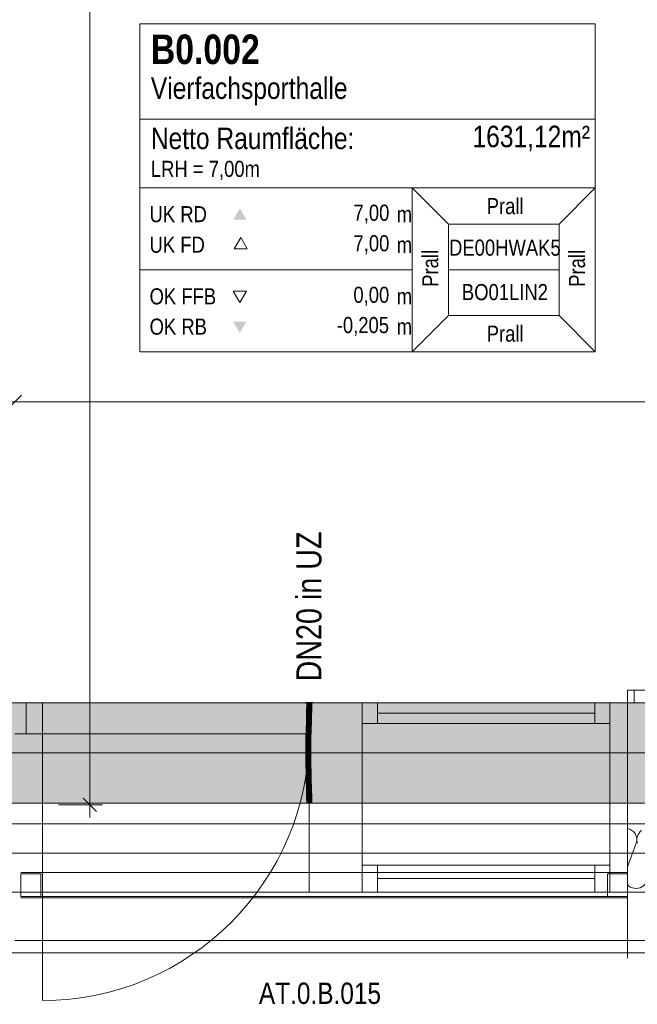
# Model space of a CAD drawing. Extents: x -720 to 300, y 62 to 1162.
# Tile 4 of 256: x -603 to -554, y 204 to 282. Entities that reach past the tile are written whole.
import ezdxf
from ezdxf.lldxf.tags import DXFTag

# ---------------------------------------------------------------- set-up
doc = ezdxf.new("R2010")
doc.units = 0
doc.layers.get('0').update_dxf_attribs({"lineweight": 13})
for name, color, linetype, lineweight, true_color in [('30 -33 Aussenwände- 2 nichttragend', 7, 'Continuous', 9, 0x003dff), ('30 -33 Aussenwände- 7 Fassade_ Elemente', 7, 'Continuous', 9, 0x00aacc), ('30 -34 Innenwände- 2 nichttragend', 7, 'Continuous', 18, 0xff7fe6), ('30 -35 Decken- 1 Konstruktion-Träger- Stahlbeton', 7, 'Continuous', 13, 0x33aa00), ('70 -72 Beschriftung- 1 Beschriftung allgemein', 7, 'Continuous', 9, 0xff6633), ('70 -75 Raumstempel- 1 Raumstempel', 7, 'Continuous', 25, 0xff6600), ('70 -76 Bemaßung- 2 Allgemein', 9, 'Continuous', 5, 0x808080), ('E_Leerrohr 20', 7, 'Continuous', 13, 0xcc0099), ('E_Leerrohr 20-Shading', 7, 'Continuous', 13, 0xcc0099), ('iwb_Schraffur_Unterzug', 7, 'Continuous', 5, 0xffffcc)]:
    doc.layers.add(name, color=color, linetype=linetype, lineweight=lineweight, true_color=true_color)
doc.layers.add('70 -71 Achsen- 1 Gebäudeachsen', color=7, linetype='STRICHPUNKT2-A06G93UB8I', lineweight=18)
doc.layers.add('Detailelementbeschriftung', color=7, linetype='Continuous', lineweight=9)
doc.styles.get("Standard").update_dxf_attribs({"font": 'ARIALN.TTF'})
tags = doc.linetypes.add('fein_strichliert-A06G93UC8I', pattern=[4, 1, -2, 1]).pattern_tags.tags
tags[8:9] = [DXFTag(74, 4), DXFTag(75, 0), DXFTag(340, '0'), DXFTag(46, 0.0), DXFTag(50, 0.0), DXFTag(44, 0.0), DXFTag(45, 0.0)]
tags[6:7] = [DXFTag(74, 4), DXFTag(75, 0), DXFTag(340, '0'), DXFTag(46, 0.0), DXFTag(50, 0.0), DXFTag(44, 0.0), DXFTag(45, 0.0)]
tags[4:5] = [DXFTag(74, 4), DXFTag(75, 0), DXFTag(340, '0'), DXFTag(46, 0.0), DXFTag(50, 0.0), DXFTag(44, 0.0), DXFTag(45, 0.0)]
tags = doc.linetypes.add('STRICHPUNKT2', pattern=[12.7, 6.35, -3.175, 0, -3.175]).pattern_tags.tags
tags[10:11] = [DXFTag(74, 4), DXFTag(75, 0), DXFTag(340, '0'), DXFTag(46, 0.0), DXFTag(50, 0.0), DXFTag(44, 0.0), DXFTag(45, 0.0)]
tags[8:9] = [DXFTag(74, 4), DXFTag(75, 0), DXFTag(340, '0'), DXFTag(46, 0.0), DXFTag(50, 0.0), DXFTag(44, 0.0), DXFTag(45, 0.0)]
tags[6:7] = [DXFTag(74, 4), DXFTag(75, 0), DXFTag(340, '0'), DXFTag(46, 0.0), DXFTag(50, 0.0), DXFTag(44, 0.0), DXFTag(45, 0.0)]
tags[4:5] = [DXFTag(74, 4), DXFTag(75, 0), DXFTag(340, '0'), DXFTag(46, 0.0), DXFTag(50, 0.0), DXFTag(44, 0.0), DXFTag(45, 0.0)]
tags = doc.linetypes.add('STRICHPUNKT2-A06G93UB8I', pattern=[12.7, 6.35, -3.175, 0, -3.175]).pattern_tags.tags
tags[10:11] = [DXFTag(74, 4), DXFTag(75, 0), DXFTag(340, '0'), DXFTag(46, 0.0), DXFTag(50, 0.0), DXFTag(44, 0.0), DXFTag(45, 0.0)]
tags[8:9] = [DXFTag(74, 4), DXFTag(75, 0), DXFTag(340, '0'), DXFTag(46, 0.0), DXFTag(50, 0.0), DXFTag(44, 0.0), DXFTag(45, 0.0)]
tags[6:7] = [DXFTag(74, 4), DXFTag(75, 0), DXFTag(340, '0'), DXFTag(46, 0.0), DXFTag(50, 0.0), DXFTag(44, 0.0), DXFTag(45, 0.0)]
tags[4:5] = [DXFTag(74, 4), DXFTag(75, 0), DXFTag(340, '0'), DXFTag(46, 0.0), DXFTag(50, 0.0), DXFTag(44, 0.0), DXFTag(45, 0.0)]

# ---------------------------------------------------------------- blocks, each defined once
blk = doc.blocks.new('Shading-A06G93TF8I', base_point=(-580.213, 225.02))
at = {"layer": 'E_Leerrohr 20-Shading', "color": 223, "true_color": 0xc67fb4}
for points in [[(-580.494, 227.924), (-580.553, 227.924), (-580.501, 227.201), (-580.559, 227.202)], [(-580.197, 227.924), (-580.212, 227.924), (-580.206, 227.197), (-580.218, 227.197)], [(-580.164, 227.196), (-580.153, 227.924), (-580.206, 227.197), (-580.197, 227.924)], [(-580.159, 227.196), (-580.153, 227.924), (-580.164, 227.196)], [(-580.501, 227.201), (-580.559, 227.202), (-580.518, 226.478), (-580.575, 226.479)], [(-580.516, 226.478), (-580.501, 227.201), (-580.518, 226.478)], [(-580.206, 227.197), (-580.218, 227.197), (-580.226, 226.471), (-580.233, 226.471)], [(-580.226, 226.471), (-580.21, 226.47), (-580.206, 227.197), (-580.188, 227.197)], [(-580.21, 226.47), (-580.19, 226.47), (-580.188, 227.197), (-580.164, 227.196)], [(-580.175, 226.47), (-580.159, 227.196), (-580.19, 226.47), (-580.164, 227.196)], [(-580.518, 226.478), (-580.575, 226.479), (-580.54, 225.753), (-580.594, 225.755)], [(-580.54, 225.753), (-580.536, 225.753), (-580.518, 226.478), (-580.516, 226.478)], [(-580.536, 225.753), (-580.536, 225.753), (-580.516, 226.478)], [(-580.226, 226.471), (-580.233, 226.471), (-580.251, 225.746), (-580.253, 225.746)], [(-580.226, 226.471), (-580.251, 225.746), (-580.224, 226.471), (-580.247, 225.746)], [(-580.247, 225.746), (-580.237, 225.745), (-580.224, 226.471), (-580.21, 226.47)], [(-580.237, 225.745), (-580.224, 225.745), (-580.21, 226.47), (-580.19, 226.47)], [(-580.194, 225.744), (-580.175, 226.47), (-580.224, 225.745), (-580.19, 226.47)], [(-580.601, 225.487), (-580.613, 225.029), (-580.548, 225.486), (-580.549, 225.479)], [(-580.564, 225.028), (-580.558, 225.158), (-580.613, 225.029), (-580.549, 225.479)], [(-580.594, 225.755), (-580.601, 225.487), (-580.54, 225.753), (-580.548, 225.486)], [(-580.555, 225.028), (-580.542, 225.527), (-580.564, 225.028)], [(-580.549, 225.479), (-580.558, 225.158), (-580.543, 225.518), (-580.544, 225.463)], [(-580.54, 225.753), (-580.549, 225.479), (-580.536, 225.753), (-580.543, 225.518)], [(-580.544, 225.463), (-580.542, 225.527), (-580.543, 225.518)], [(-580.26, 225.484), (-580.272, 225.022), (-580.259, 225.375), (-580.27, 225.022)], [(-580.27, 225.022), (-580.263, 225.021), (-580.259, 225.375), (-580.257, 225.179)], [(-580.251, 225.746), (-580.26, 225.484), (-580.247, 225.746), (-580.259, 225.375)], [(-580.251, 225.746), (-580.253, 225.746), (-580.26, 225.484)], [(-580.259, 225.375), (-580.257, 225.179), (-580.247, 225.746), (-580.237, 225.745)], [(-580.257, 225.179), (-580.256, 225.021), (-580.237, 225.745), (-580.224, 225.745)], [(-580.213, 225.02), (-580.194, 225.744), (-580.256, 225.021), (-580.224, 225.745)], [(-580.564, 225.028), (-580.613, 225.029), (-580.587, 224.302), (-580.627, 224.302)], [(-580.568, 224.302), (-580.555, 225.028), (-580.587, 224.302), (-580.564, 225.028)], [(-580.283, 224.298), (-580.263, 225.021), (-580.285, 224.298), (-580.27, 225.022)], [(-580.27, 225.022), (-580.272, 225.022), (-580.285, 224.298)], [(-580.279, 224.298), (-580.256, 225.021), (-580.283, 224.298), (-580.263, 225.021)], [(-580.279, 224.298), (-580.278, 224.298), (-580.269, 224.626)], [(-580.278, 224.298), (-580.256, 225.021), (-580.269, 224.626)], [(-580.278, 224.298), (-580.227, 224.298), (-580.256, 225.021), (-580.213, 225.02)], [(-580.263, 225.021), (-580.256, 225.021), (-580.257, 225.179)], [(-580.593, 223.575), (-580.591, 223.77), (-580.63, 223.575), (-580.629, 223.769)], [(-580.591, 223.77), (-580.587, 224.302), (-580.629, 223.769), (-580.627, 224.302)], [(-580.571, 223.575), (-580.568, 224.302), (-580.593, 223.575), (-580.587, 224.302)], [(-580.289, 223.576), (-580.286, 223.576), (-580.288, 223.773), (-580.285, 223.635)], [(-580.288, 223.773), (-580.286, 223.936), (-580.287, 223.936)], [(-580.286, 223.935), (-580.288, 223.773), (-580.282, 223.935), (-580.285, 223.635)], [(-580.286, 223.936), (-580.283, 224.298), (-580.287, 223.936), (-580.285, 224.298)], [(-580.282, 223.935), (-580.279, 224.298), (-580.286, 223.935), (-580.283, 224.298)], [(-580.284, 223.576), (-580.23, 223.576), (-580.282, 223.935), (-580.228, 223.935)], [(-580.282, 223.935), (-580.228, 223.935), (-580.278, 224.298), (-580.227, 224.298)], [(-580.282, 223.935), (-580.278, 224.298), (-580.281, 224.009)], [(-580.278, 224.298), (-580.279, 224.298), (-580.281, 224.009)], [(-580.593, 223.575), (-580.63, 223.575), (-580.579, 222.964), (-580.622, 222.963)], [(-580.564, 222.964), (-580.571, 223.575), (-580.579, 222.964), (-580.593, 223.575)], [(-580.286, 223.576), (-580.289, 223.576), (-580.28, 222.97), (-580.281, 222.969)], [(-580.286, 223.576), (-580.284, 223.576), (-580.285, 223.635)], [(-580.271, 222.97), (-580.284, 223.576), (-580.28, 222.97), (-580.286, 223.576)], [(-580.222, 222.971), (-580.23, 223.576), (-580.271, 222.97), (-580.284, 223.576)], [(-580.271, 222.97), (-580.281, 222.969), (-580.246, 222.363), (-580.266, 222.362)], [(-580.207, 222.364), (-580.222, 222.971), (-580.246, 222.363), (-580.271, 222.97)], [(-580.579, 222.964), (-580.622, 222.963), (-580.554, 222.354), (-580.607, 222.353)], [(-580.531, 221.746), (-580.542, 222.116), (-580.607, 222.353), (-580.554, 222.354)], [(-580.531, 221.746), (-580.607, 222.353), (-580.589, 221.744)], [(-580.549, 222.355), (-580.564, 222.964), (-580.554, 222.354), (-580.579, 222.964)], [(-580.542, 222.116), (-580.549, 222.355), (-580.554, 222.354)], [(-580.237, 222.188), (-580.246, 222.363), (-580.261, 222.188), (-580.266, 222.362)], [(-580.215, 221.755), (-580.237, 222.188), (-580.248, 221.754), (-580.261, 222.188)], [(-580.202, 222.188), (-580.207, 222.364), (-580.237, 222.188), (-580.246, 222.363)], [(-580.215, 221.755), (-580.189, 221.756), (-580.237, 222.188), (-580.202, 222.188)], [(-580.531, 221.746), (-580.589, 221.744), (-580.513, 221.138), (-580.571, 221.136)], [(-580.215, 221.755), (-580.248, 221.754), (-580.185, 221.146), (-580.23, 221.145)], [(-580.172, 221.146), (-580.189, 221.756), (-580.185, 221.146), (-580.215, 221.755)], [(-580.513, 221.138), (-580.571, 221.136), (-580.501, 220.531), (-580.558, 220.53)], [(-580.5, 220.531), (-580.513, 221.138), (-580.501, 220.531), (-580.513, 221.138)], [(-580.185, 221.146), (-580.23, 221.145), (-580.162, 220.536), (-580.217, 220.535)], [(-580.158, 220.536), (-580.172, 221.146), (-580.162, 220.536), (-580.185, 221.146)], [(-580.501, 220.531), (-580.558, 220.53), (-580.498, 219.924), (-580.553, 219.924)], [(-580.494, 219.924), (-580.5, 220.531), (-580.498, 219.924), (-580.501, 220.531)], [(-580.153, 219.924), (-580.162, 220.536), (-580.212, 219.924), (-580.217, 220.535)], [(-580.153, 219.924), (-580.158, 220.536), (-580.162, 220.536)]]:
    blk.add_solid(points, dxfattribs=at)
at = {"layer": 'E_Leerrohr 20-Shading', "color": 231, "true_color": 0xe17fc9}
for points in [[(-580.436, 227.924), (-580.494, 227.924), (-580.432, 227.2), (-580.501, 227.201)], [(-580.388, 227.2), (-580.388, 227.924), (-580.432, 227.2), (-580.436, 227.924)], [(-580.359, 227.199), (-580.353, 227.924), (-580.388, 227.2), (-580.388, 227.924)], [(-580.353, 227.924), (-580.359, 227.199), (-580.355, 227.199)], [(-580.355, 227.199), (-580.349, 227.199), (-580.353, 227.924)], [(-580.349, 227.199), (-580.218, 227.197), (-580.353, 227.924), (-580.212, 227.924)], [(-580.455, 227.201), (-580.501, 227.201), (-580.452, 226.476), (-580.516, 226.478)], [(-580.431, 226.476), (-580.432, 227.2), (-580.452, 226.476), (-580.455, 227.201)], [(-580.431, 226.476), (-580.388, 227.2), (-580.432, 227.2)], [(-580.431, 226.476), (-580.396, 226.475), (-580.388, 227.2), (-580.388, 227.06)], [(-580.396, 226.475), (-580.392, 226.475), (-580.388, 227.06)], [(-580.375, 226.474), (-580.359, 227.199), (-580.392, 226.475), (-580.388, 227.2)], [(-580.359, 227.199), (-580.375, 226.474), (-580.37, 226.474)], [(-580.359, 226.474), (-580.355, 227.199), (-580.37, 226.474), (-580.359, 227.199)], [(-580.359, 226.474), (-580.338, 226.473), (-580.355, 227.199), (-580.349, 227.199)], [(-580.338, 226.473), (-580.233, 226.471), (-580.349, 227.199), (-580.218, 227.197)], [(-580.452, 226.476), (-580.516, 226.478), (-580.451, 225.751), (-580.536, 225.753)], [(-580.433, 225.751), (-580.431, 226.476), (-580.451, 225.751), (-580.452, 226.476)], [(-580.433, 225.751), (-580.407, 225.75), (-580.431, 226.476), (-580.396, 226.475)], [(-580.407, 225.75), (-580.399, 225.75), (-580.396, 226.475), (-580.392, 226.475)], [(-580.394, 225.75), (-580.375, 226.474), (-580.399, 225.75), (-580.392, 226.475)], [(-580.359, 226.474), (-580.375, 226.474), (-580.365, 225.749), (-580.394, 225.75)], [(-580.365, 225.749), (-580.324, 225.748), (-580.359, 226.474), (-580.338, 226.473)], [(-580.324, 225.748), (-580.253, 225.746), (-580.338, 226.473), (-580.233, 226.471)], [(-580.555, 225.028), (-580.532, 225.027), (-580.542, 225.527)], [(-580.536, 225.753), (-580.542, 225.527), (-580.45, 225.246), (-580.45, 225.207)], [(-580.45, 225.207), (-580.542, 225.527), (-580.45, 225.026), (-580.532, 225.027)], [(-580.451, 225.751), (-580.536, 225.753), (-580.45, 225.246)], [(-580.433, 225.751), (-580.451, 225.751), (-580.435, 225.152), (-580.45, 225.246)], [(-580.433, 225.751), (-580.435, 225.152), (-580.407, 225.75), (-580.41, 225.558)], [(-580.41, 225.558), (-580.435, 225.152), (-580.418, 225.053)], [(-580.399, 225.75), (-580.41, 225.558), (-580.413, 225.025), (-580.418, 225.053)], [(-580.4, 225.613), (-580.399, 225.75), (-580.413, 225.025)], [(-580.401, 225.485), (-580.4, 225.613), (-580.413, 225.025)], [(-580.401, 225.485), (-580.413, 225.025), (-580.398, 225.485), (-580.409, 225.025)], [(-580.41, 225.558), (-580.399, 225.75), (-580.407, 225.75)], [(-580.409, 225.025), (-580.396, 225.024), (-580.398, 225.485), (-580.388, 225.485)], [(-580.401, 225.485), (-580.394, 225.75), (-580.399, 225.75)], [(-580.367, 225.485), (-580.365, 225.749), (-580.401, 225.485), (-580.394, 225.75)], [(-580.396, 225.024), (-580.371, 225.024), (-580.388, 225.485), (-580.367, 225.485)], [(-580.367, 225.485), (-580.371, 225.024), (-580.319, 225.485), (-580.31, 225.022)], [(-580.365, 225.749), (-580.367, 225.485), (-580.324, 225.748), (-580.319, 225.485)], [(-580.324, 225.748), (-580.319, 225.485), (-580.253, 225.746), (-580.26, 225.484)], [(-580.319, 225.485), (-580.31, 225.022), (-580.26, 225.484), (-580.272, 225.022)], [(-580.532, 225.027), (-580.555, 225.028), (-580.523, 224.301), (-580.568, 224.302)], [(-580.532, 225.027), (-580.523, 224.301), (-580.45, 225.026), (-580.446, 224.3)], [(-580.45, 225.207), (-580.435, 225.152), (-580.45, 225.246)], [(-580.435, 225.152), (-580.45, 225.207), (-580.435, 225.025), (-580.45, 225.026)], [(-580.446, 224.3), (-580.434, 224.3), (-580.45, 225.026), (-580.435, 225.025)], [(-580.435, 225.152), (-580.435, 225.025), (-580.418, 225.053), (-580.418, 225.025)], [(-580.435, 225.025), (-580.434, 224.3), (-580.418, 225.025), (-580.427, 224.3)], [(-580.427, 224.3), (-580.413, 225.025), (-580.418, 225.025)], [(-580.409, 225.025), (-580.413, 225.025), (-580.424, 224.3), (-580.427, 224.3)], [(-580.405, 224.3), (-580.396, 225.024), (-580.424, 224.3), (-580.409, 225.025)], [(-580.418, 225.025), (-580.413, 225.025), (-580.418, 225.053)], [(-580.375, 224.299), (-580.371, 225.024), (-580.405, 224.3), (-580.396, 225.024)], [(-580.375, 224.299), (-580.301, 224.299), (-580.371, 225.024), (-580.31, 225.022)], [(-580.31, 225.022), (-580.301, 224.299), (-580.273, 225.022), (-580.294, 224.299)], [(-580.294, 224.299), (-580.285, 224.298), (-580.273, 225.022), (-580.272, 225.022)], [(-580.523, 224.301), (-580.568, 224.302), (-580.52, 223.575), (-580.571, 223.575)], [(-580.446, 224.3), (-580.523, 224.301), (-580.477, 223.939), (-580.522, 223.94)], [(-580.522, 223.94), (-580.52, 223.575), (-580.477, 223.939)], [(-580.437, 223.575), (-580.441, 223.939), (-580.52, 223.575), (-580.477, 223.939)], [(-580.446, 224.3), (-580.477, 223.939), (-580.445, 224.208)], [(-580.441, 223.939), (-580.445, 224.208), (-580.477, 223.939)], [(-580.445, 224.208), (-580.434, 224.3), (-580.446, 224.3)], [(-580.432, 223.939), (-580.434, 224.3), (-580.441, 223.939), (-580.445, 224.208)], [(-580.437, 223.575), (-580.433, 223.575), (-580.441, 223.939), (-580.437, 223.939)], [(-580.433, 223.575), (-580.43, 223.575), (-580.437, 223.939), (-580.432, 223.939)], [(-580.431, 223.939), (-580.434, 224.3), (-580.432, 223.939)], [(-580.434, 224.3), (-580.431, 223.939), (-580.427, 224.3), (-580.428, 223.938)], [(-580.429, 223.772), (-580.431, 223.939), (-580.43, 223.575), (-580.432, 223.939)], [(-580.431, 223.939), (-580.429, 223.772), (-580.428, 223.938)], [(-580.43, 223.575), (-580.41, 223.575), (-580.429, 223.772), (-580.409, 223.772)], [(-580.429, 223.772), (-580.409, 223.772), (-580.427, 224.3), (-580.405, 224.3)], [(-580.41, 223.575), (-580.376, 223.576), (-580.409, 223.772), (-580.375, 223.772)], [(-580.409, 223.772), (-580.375, 223.772), (-580.405, 224.3), (-580.375, 224.299)], [(-580.299, 223.773), (-580.375, 223.772), (-580.301, 223.576), (-580.376, 223.576)], [(-580.375, 224.299), (-580.375, 223.772), (-580.301, 224.299), (-580.299, 223.773)], [(-580.285, 224.298), (-580.301, 224.299), (-580.291, 223.773), (-580.299, 223.773)], [(-580.299, 223.773), (-580.301, 223.576), (-580.299, 223.68)], [(-580.291, 223.773), (-580.299, 223.773), (-580.296, 223.576), (-580.299, 223.576)], [(-580.288, 223.773), (-580.291, 223.773), (-580.289, 223.576), (-580.296, 223.576)], [(-580.285, 224.298), (-580.291, 223.773), (-580.287, 223.936)], [(-580.291, 223.773), (-580.288, 223.773), (-580.287, 223.936)], [(-580.52, 223.575), (-580.571, 223.575), (-580.526, 222.965), (-580.564, 222.964)], [(-580.526, 222.965), (-580.564, 222.964), (-580.536, 222.355), (-580.549, 222.355)], [(-580.536, 222.355), (-580.407, 222.358), (-580.526, 222.965), (-580.424, 222.967)], [(-580.526, 222.965), (-580.424, 222.967), (-580.52, 223.575), (-580.437, 223.575)], [(-580.437, 223.575), (-580.424, 222.967), (-580.433, 223.575), (-580.422, 222.967)], [(-580.422, 222.967), (-580.43, 223.575), (-580.433, 223.575)], [(-580.41, 223.575), (-580.43, 223.575), (-580.409, 222.967), (-580.422, 222.967)], [(-580.407, 222.358), (-580.422, 222.967), (-580.424, 222.967)], [(-580.409, 222.967), (-580.422, 222.967), (-580.404, 222.358), (-580.407, 222.358)], [(-580.373, 222.968), (-580.376, 223.576), (-580.409, 222.967), (-580.41, 223.575)], [(-580.369, 222.359), (-580.373, 222.968), (-580.404, 222.358), (-580.409, 222.967)], [(-580.301, 223.576), (-580.376, 223.576), (-580.304, 223.448)], [(-580.304, 223.448), (-580.376, 223.576), (-580.316, 222.969), (-580.373, 222.968)], [(-580.373, 222.968), (-580.369, 222.359), (-580.313, 222.969), (-580.332, 222.36)], [(-580.332, 222.36), (-580.315, 222.361), (-580.313, 222.969), (-580.304, 222.969)], [(-580.3, 223.439), (-580.304, 223.448), (-580.313, 222.969), (-580.316, 222.969)], [(-580.315, 222.361), (-580.266, 222.362), (-580.304, 222.969), (-580.281, 222.969)], [(-580.313, 222.969), (-580.304, 222.969), (-580.3, 223.439)], [(-580.299, 223.576), (-580.301, 223.576), (-580.3, 223.439), (-580.304, 223.448)], [(-580.289, 223.576), (-580.3, 223.439), (-580.293, 222.969), (-580.304, 222.969)], [(-580.301, 223.576), (-580.299, 223.576), (-580.299, 223.68)], [(-580.299, 223.576), (-580.3, 223.439), (-580.296, 223.576)], [(-580.3, 223.439), (-580.289, 223.576), (-580.296, 223.576)], [(-580.289, 223.576), (-580.293, 222.969), (-580.281, 222.969)], [(-580.536, 222.355), (-580.549, 222.355), (-580.542, 222.116)], [(-580.542, 222.116), (-580.389, 221.75), (-580.54, 222.186), (-580.402, 222.187)], [(-580.402, 222.187), (-580.407, 222.358), (-580.54, 222.186), (-580.536, 222.355)], [(-580.404, 222.358), (-580.407, 222.358), (-580.402, 222.187)], [(-580.364, 221.751), (-580.369, 222.359), (-580.402, 222.187), (-580.404, 222.358)], [(-580.364, 221.751), (-580.402, 222.187), (-580.389, 221.75)], [(-580.369, 222.359), (-580.364, 221.751), (-580.332, 222.36), (-580.351, 221.751)], [(-580.351, 221.751), (-580.327, 221.752), (-580.332, 222.36), (-580.315, 222.361)], [(-580.315, 222.361), (-580.327, 221.752), (-580.261, 222.188), (-580.268, 221.753)], [(-580.315, 222.361), (-580.261, 222.188), (-580.266, 222.362)], [(-580.268, 221.753), (-580.248, 221.754), (-580.261, 222.188)], [(-580.389, 221.75), (-580.542, 222.116), (-580.531, 221.746)], [(-580.389, 221.75), (-580.531, 221.746), (-580.372, 221.141), (-580.513, 221.138)], [(-580.364, 221.751), (-580.389, 221.75), (-580.358, 221.142), (-580.372, 221.141)], [(-580.364, 221.751), (-580.361, 221.44), (-580.351, 221.751)], [(-580.361, 221.44), (-580.327, 221.752), (-580.351, 221.751)], [(-580.361, 221.44), (-580.358, 221.142), (-580.327, 221.752), (-580.34, 221.142)], [(-580.327, 221.752), (-580.34, 221.142), (-580.268, 221.753), (-580.278, 221.144)], [(-580.278, 221.144), (-580.23, 221.145), (-580.268, 221.753), (-580.248, 221.754)], [(-580.503, 221.138), (-580.513, 221.138), (-580.5, 220.531)], [(-580.358, 220.533), (-580.372, 221.141), (-580.5, 220.531), (-580.503, 221.138)], [(-580.358, 221.142), (-580.372, 221.141), (-580.354, 220.533), (-580.358, 220.533)], [(-580.354, 220.533), (-580.349, 220.533), (-580.358, 221.142), (-580.34, 221.142)], [(-580.34, 221.142), (-580.349, 220.533), (-580.278, 221.144), (-580.287, 220.534)], [(-580.287, 220.534), (-580.217, 220.535), (-580.278, 221.144), (-580.23, 221.145)], [(-580.358, 220.533), (-580.5, 220.531), (-580.353, 219.924), (-580.494, 219.924)], [(-580.354, 220.533), (-580.358, 220.533), (-580.353, 219.924)], [(-580.353, 219.924), (-580.349, 220.533), (-580.354, 220.533)], [(-580.353, 219.924), (-580.212, 219.924), (-580.349, 220.533), (-580.217, 220.535)]]:
    blk.add_solid(points, dxfattribs=at)
blk = doc.blocks.new('Shading-A06G93TH8I', base_point=(-580.353, 227.136))
at = {"layer": 'E_Leerrohr 20-Shading', "color": 213, "true_color": 0xd67fc0}
for points in [[(-580.683, 227.936), (-580.683, 227.924), (-580.465, 227.936), (-580.465, 227.924)], [(-580.553, 227.136), (-580.353, 227.136), (-580.553, 227.924), (-580.353, 227.924)], [(-580.465, 227.924), (-580.353, 227.924), (-580.465, 227.936), (-580.353, 227.936)], [(-580.353, 227.936), (-580.353, 227.924), (-580.288, 227.936), (-580.288, 227.924)], [(-580.353, 227.136), (-580.153, 227.136), (-580.353, 227.924), (-580.153, 227.924)], [(-580.288, 227.924), (-580.023, 227.924), (-580.288, 227.936), (-580.023, 227.936)]]:
    blk.add_solid(points, dxfattribs=at)
blk = doc.blocks.new('Shading-A06G93TJ8I', base_point=(-580.153, 220.712))
at = {"layer": 'E_Leerrohr 20-Shading', "color": 213, "true_color": 0xd67fc0}
for points in [[(-580.353, 220.712), (-580.553, 220.712), (-580.353, 219.924), (-580.553, 219.924)], [(-580.153, 220.712), (-580.353, 220.712), (-580.153, 219.924), (-580.353, 219.924)], [(-580.445, 219.924), (-580.683, 219.924), (-580.445, 219.912), (-580.683, 219.912)], [(-580.353, 219.912), (-580.353, 219.924), (-580.445, 219.912), (-580.445, 219.924)], [(-580.288, 219.924), (-580.353, 219.924), (-580.288, 219.912), (-580.353, 219.912)], [(-580.023, 219.912), (-580.023, 219.924), (-580.288, 219.912), (-580.288, 219.924)]]:
    blk.add_solid(points, dxfattribs=at)
blk = doc.blocks.new('Referenz-A06G93UD8I')
at = {"layer": '30 -33 Aussenwände- 2 nichttragend', "color": 0, "linetype": 'fein_strichliert-A06G93UC8I', "lineweight": -2, "ltscale": 0.13}
blk.add_line((-554.953, 215.912), (-460.853, 215.912), dxfattribs=at)
at = {"layer": '30 -33 Aussenwände- 7 Fassade_ Elemente', "color": 0, "linetype": 'Continuous', "lineweight": -2, "ltscale": 0.13}
for p, q in [((-602.933, 227.912), (-604.853, 227.912)), ((-461.353, 227.912), (-604.353, 227.912)), ((-602.933, 227.912), (-601.633, 227.912)), ((-602.933, 225.452), (-602.933, 227.912)), ((-601.633, 227.912), (-601.633, 225.452)), ((-601.633, 227.912), (-580.353, 227.912)), ((-580.353, 227.912), (-580.353, 225.452)), ((-580.353, 212.812), (-580.353, 227.912)), ((-580.353, 227.912), (-576.113, 227.912)), ((-576.113, 226.272), (-576.113, 227.912)), ((-576.113, 227.912), (-574.913, 227.912)), ((-576.113, 227.912), (-556.353, 227.912)), ((-576.113, 227.912), (-576.113, 212.812)), ((-576.113, 226.272), (-576.113, 227.912)), ((-574.913, 227.912), (-574.913, 226.272)), ((-557.553, 227.912), (-556.353, 227.912)), ((-557.553, 226.272), (-557.553, 227.912)), ((-556.353, 227.912), (-556.353, 226.272)), ((-556.353, 227.912), (-556.353, 226.272)), ((-556.353, 212.812), (-556.353, 227.912)), ((-556.353, 227.912), (-554.953, 227.912)), ((-554.953, 227.912), (-554.953, 212.812)), ((-554.953, 227.912), (-554.953, 207.542)), ((-557.553, 227.092), (-574.913, 227.092)), ((-556.353, 226.272), (-576.113, 226.272)), ((-574.913, 226.272), (-576.113, 226.272)), ((-556.353, 226.272), (-557.553, 226.272)), ((-603.853, 225.452), (-602.933, 225.452)), ((-601.633, 225.452), (-602.933, 225.452)), ((-580.353, 225.452), (-601.633, 225.452)), ((-604.353, 218.272), (-461.353, 218.272)), ((-554.256, 216.712), (-554.953, 214.828)), ((-576.113, 212.812), (-576.113, 214.972)), ((-576.113, 214.972), (-574.913, 214.972)), ((-576.113, 214.972), (-556.353, 214.972)), ((-576.113, 212.812), (-576.113, 214.972)), ((-574.913, 214.972), (-574.913, 212.812)), ((-557.553, 212.812), (-557.553, 214.972)), ((-557.553, 214.972), (-556.353, 214.972)), ((-556.353, 214.972), (-556.353, 212.812)), ((-556.353, 214.972), (-556.353, 212.812)), ((-603.353, 212.472), (-603.353, 214.272)), ((-603.353, 214.272), (-601.753, 214.272)), ((-601.753, 214.272), (-601.753, 212.472)), ((-557.553, 213.892), (-574.913, 213.892)), ((-556.553, 212.472), (-556.553, 214.272)), ((-556.553, 214.272), (-554.953, 214.272)), ((-554.953, 214.272), (-554.953, 212.472)), ((-456.853, 212.812), (-609.353, 212.812)), ((-603.853, 212.812), (-461.853, 212.812)), ((-576.113, 212.812), (-580.353, 212.812)), ((-556.353, 212.812), (-576.113, 212.812)), ((-574.913, 212.812), (-576.113, 212.812)), ((-556.353, 212.812), (-557.553, 212.812)), ((-554.953, 212.812), (-556.353, 212.812)), ((-601.753, 212.472), (-603.353, 212.472)), ((-554.953, 212.472), (-556.553, 212.472)), ((-461.853, 208.972), (-603.853, 208.972)), ((-607.453, 207.972), (-458.253, 207.972))]:
    blk.add_line(p, q, dxfattribs=at)
at = {"layer": '30 -33 Aussenwände- 7 Fassade_ Elemente', "color": 0, "linetype": 'fein_strichliert-A06G93UC8I', "lineweight": -2, "ltscale": 0.13}
for p, q in [((-601.633, 204.172), (-601.633, 225.452)), ((-603.353, 214.372), (-554.953, 214.372)), ((-603.353, 212.372), (-554.953, 212.372)), ((-601.753, 212.472), (-579.153, 212.472)), ((-556.553, 212.472), (-579.153, 212.472)), ((-554.953, 207.972), (-603.353, 207.972))]:
    blk.add_line(p, q, dxfattribs=at)
blk.add_ellipse((-601.633, 225.452), major_axis=(0, -21.28), ratio=1, start_param=0, end_param=1.570796, dxfattribs=at)
at = {"layer": '30 -33 Aussenwände- 7 Fassade_ Elemente', "color": 0, "linetype": 'Continuous', "lineweight": -2, "ltscale": 0.13}
for centre, major_axis, end_param in [((-555.131, 216.994), (0.874, -0.282), 1.687595), ((-553.292, 216.994), (-0.539, 0.744), 1.254884), ((-554.269, 214.03), (-0.684, -0.614), 2.721951)]:
    blk.add_ellipse(centre, major_axis=major_axis, ratio=1, start_param=0, end_param=end_param, dxfattribs=at)
at = {"layer": '30 -34 Innenwände- 2 nichttragend', "color": 0, "lineweight": -2}
for p, q in [((-299.353, 228.912), (-554.953, 228.912)), ((-554.433, 228.912), (-554.433, 227.912)), ((-299.353, 227.912), (-554.953, 227.912))]:
    blk.add_line(p, q, dxfattribs=at)
at = {"layer": '30 -34 Innenwände- 2 nichttragend', "color": 0, "linetype": 'Continuous', "lineweight": -2, "ltscale": 0.13}
for p, q in [((-299.353, 228.912), (-554.953, 228.912)), ((-554.953, 227.912), (-554.953, 228.912)), ((-299.353, 227.912), (-554.953, 227.912))]:
    blk.add_line(p, q, dxfattribs=at)
at = {"layer": '30 -35 Decken- 1 Konstruktion-Träger- Stahlbeton', "color": 0, "linetype": 'fein_strichliert-A06G93UC8I', "lineweight": -2, "ltscale": 0.13}
for p, q in [((76.456, 223.912), (-604.853, 223.912)), ((76.456, 215.912), (-604.853, 215.912))]:
    blk.add_line(p, q, dxfattribs=at)
at = {"layer": '70 -71 Achsen- 1 Gebäudeachsen', "color": 0, "linetype": 'STRICHPUNKT2-A06G93UB8I', "lineweight": -2, "ltscale": 0.13}
blk.add_line((-682.362, 219.912), (76.456, 219.912), dxfattribs=at)
at = {"layer": '70 -75 Raumstempel- 1 Raumstempel', "color": 0, "lineweight": -2}
for p, q in [((-593.854, 282.052), (-593.854, 255.912)), ((-557.53, 282.052), (-593.854, 282.052)), ((-557.53, 255.912), (-557.53, 282.052)), ((-557.53, 274.457), (-593.854, 274.457)), ((-593.854, 268.982), (-572.125, 268.982)), ((-569.242, 266.085), (-572.125, 268.982)), ((-557.53, 268.982), (-572.125, 268.982)), ((-572.125, 268.982), (-572.125, 255.912)), ((-560.414, 266.085), (-557.53, 268.982)), ((-569.242, 258.809), (-569.242, 266.085)), ((-569.242, 266.085), (-560.414, 266.085)), ((-560.414, 258.809), (-560.414, 266.085)), ((-585.817, 265.022), (-586.34, 264.116)), ((-585.294, 264.116), (-585.817, 265.022)), ((-586.34, 264.116), (-585.294, 264.116)), ((-593.854, 262.447), (-572.125, 262.447)), ((-560.414, 262.447), (-569.242, 262.447)), ((-585.888, 259.842), (-586.412, 260.749)), ((-586.412, 260.749), (-585.365, 260.749)), ((-585.365, 260.749), (-585.888, 259.842)), ((-569.242, 258.809), (-572.125, 255.912)), ((-569.242, 258.809), (-560.414, 258.809)), ((-560.414, 258.809), (-557.53, 255.912)), ((-557.53, 255.912), (-593.854, 255.912))]:
    blk.add_line(p, q, dxfattribs=at)
for points in [[(-585.365, 266.437), (-585.888, 267.343), (-586.412, 266.437)], [(-585.365, 258.306), (-585.888, 257.4), (-586.412, 258.306)]]:
    blk.add_solid(points, dxfattribs=at)
at = {"layer": '70 -76 Bemaßung- 2 Allgemein', "color": 0, "linetype": 'Continuous', "lineweight": -2, "ltscale": 0.13}
for p, q in [((-597.853, 220.833), (-597.853, 382.352)), ((-604.382, 251.382), (-603.321, 252.443)), ((-604.851, 251.912), (-602.791, 251.912)), ((76.456, 251.912), (-602.791, 251.912)), ((-597.853, 218.772), (-597.853, 220.833)), ((-597.322, 219.242), (-598.384, 220.303)), ((-600.353, 219.772), (-596.853, 219.772))]:
    blk.add_line(p, q, dxfattribs=at)
at = {"layer": '70 -72 Beschriftung- 1 Beschriftung allgemein', "color": 0, "linetype": 'Continuous', "lineweight": -2, "ltscale": 0.13, "insert": (-584.365, 205.604), "char_height": 1.7, "attachment_point": 1}
blk.add_mtext('{\\fArial Narrow;AT.0.B.015}', dxfattribs=at)
at = {"layer": '70 -75 Raumstempel- 1 Raumstempel', "color": 0, "linetype": 'Continuous', "lineweight": -2, "ltscale": 0.13, "attachment_point": 1}
for s, insert, char_height, rotation in [('{\\fArial Narrow|b1|i0;B0.002}', (-592.987, 281.197), 2.3536, 0), ('{\\fArial Narrow;Vierfachsporthalle}', (-592.987, 277.777), 1.71171, 0), ('{\\fArial Narrow;1631,12m²}', (-567.323, 273.928), 1.71171, 0), ('{\\fArial Narrow;Netto Raumfläche:}', (-592.987, 273.777), 1.71171, 0), ('{\\fArial Narrow;LRH = 7,00m}', (-592.987, 271.129), 1.28378, 0), ('{\\fArial Narrow;Prall}', (-566.189, 268.16), 1.28378, 0), ('{\\fArial Narrow;UK RD}', (-593.089, 267.517), 1.28378, 0), ('{\\fArial Narrow;7,00}', (-576.819, 267.632), 1.28378, 0), ('{\\fArial Narrow;m}', (-573.369, 267.506), 1.28378, 0), ('{\\fArial Narrow;UK FD}', (-593.089, 265.083), 1.28378, 0), ('{\\fArial Narrow;7,00}', (-576.819, 265.199), 1.28378, 0), ('{\\fArial Narrow;m}', (-573.369, 265.073), 1.28378, 0), ('{\\fArial Narrow;Prall}', (-571.338, 261.086), 1.28378, 90), ('{\\fArial Narrow;DE00HWAK5}', (-569.192, 264.849), 1.28378, 0), ('{\\fArial Narrow;Prall}', (-559.626, 261.086), 1.28378, 90), ('{\\fArial Narrow;OK FFB}', (-593.089, 260.964), 1.28378, 0), ('{\\fArial Narrow;0,00}', (-576.827, 261.089), 1.28378, 0), ('{\\fArial Narrow;m}', (-573.369, 260.964), 1.28378, 0), ('{\\fArial Narrow;BO01LIN2}', (-568.168, 261.304), 1.28378, 0), ('{\\fArial Narrow;OK RB}', (-593.089, 258.55), 1.28378, 0), ('{\\fArial Narrow;-0,205}', (-578.154, 258.675), 1.28378, 0), ('{\\fArial Narrow;m}', (-573.369, 258.55), 1.28378, 0), ('{\\fArial Narrow;Prall}', (-566.189, 257.991), 1.28378, 0)]:
    blk.add_mtext(s, dxfattribs=dict(at, insert=insert, char_height=char_height, rotation=rotation))
blk = doc.blocks.new('Referenz-A06G93UF8I')
at = {"layer": 'iwb_Schraffur_Unterzug', "linetype": 'Continuous', "ltscale": 0.13}
for points in [[(-604.352, 223.912), (-604.352, 227.912), (76.456, 227.912)], [(-604.352, 223.912), (76.456, 227.912), (76.456, 226.167)], [(-604.352, 223.912), (76.456, 226.167), (76.456, 221.657)], [(-604.352, 223.912), (76.456, 221.657), (76.456, 219.912)], [(-604.352, 223.912), (76.456, 219.912), (-604.352, 219.912)]]:
    blk.add_solid(points, dxfattribs=at)
blk = doc.blocks.new('Enddeckel-A06G93WD8I')
at = {"color": 0, "linetype": 'ByBlock', "lineweight": -2, "ltscale": 0.13}
for p, q in [((-580.553, 220.712), (-580.553, 219.924)), ((-580.436, 220.712), (-580.553, 220.712)), ((-580.27, 220.712), (-580.436, 220.712)), ((-580.153, 220.712), (-580.27, 220.712)), ((-580.153, 219.924), (-580.153, 220.712)), ((-580.683, 219.924), (-580.683, 219.912)), ((-580.49, 219.924), (-580.683, 219.924)), ((-580.49, 219.912), (-580.683, 219.912)), ((-580.436, 219.924), (-580.553, 219.924)), ((-580.216, 219.924), (-580.49, 219.924)), ((-580.216, 219.912), (-580.49, 219.912)), ((-580.27, 219.924), (-580.436, 219.924)), ((-580.153, 219.924), (-580.27, 219.924)), ((-580.023, 219.924), (-580.216, 219.924)), ((-580.023, 219.912), (-580.216, 219.912)), ((-580.023, 219.912), (-580.023, 219.924))]:
    blk.add_line(p, q, dxfattribs=at)
at = {"color": 0, "linetype": 'STRICHPUNKT2', "lineweight": 5, "ltscale": 0.13}
blk.add_line((-580.353, 219.924), (-580.353, 220.712), dxfattribs=at)
blk = doc.blocks.new('Enddeckel-A06G93WF8I')
at = {"color": 0, "linetype": 'ByBlock', "lineweight": -2, "ltscale": 0.13}
for p, q in [((-580.683, 227.936), (-580.683, 227.924)), ((-580.683, 227.936), (-580.49, 227.936)), ((-580.683, 227.924), (-580.49, 227.924)), ((-580.553, 227.924), (-580.553, 227.136)), ((-580.553, 227.924), (-580.436, 227.924)), ((-580.49, 227.936), (-580.216, 227.936)), ((-580.49, 227.924), (-580.216, 227.924)), ((-580.436, 227.924), (-580.27, 227.924)), ((-580.27, 227.924), (-580.153, 227.924)), ((-580.216, 227.936), (-580.023, 227.936)), ((-580.216, 227.924), (-580.023, 227.924)), ((-580.153, 227.136), (-580.153, 227.924)), ((-580.023, 227.924), (-580.023, 227.936)), ((-580.553, 227.136), (-580.436, 227.136)), ((-580.436, 227.136), (-580.27, 227.136)), ((-580.27, 227.136), (-580.153, 227.136))]:
    blk.add_line(p, q, dxfattribs=at)
at = {"color": 0, "linetype": 'STRICHPUNKT2', "lineweight": 5, "ltscale": 0.13}
blk.add_line((-580.353, 227.924), (-580.353, 227.136), dxfattribs=at)
blk = doc.blocks.new('Flexrohr-A06G93WH8I')
at = {"color": 0, "linetype": 'ByBlock', "lineweight": -2, "ltscale": 0.13}
for p, q in [((-580.553, 227.924), (-580.559, 227.202)), ((-580.553, 227.924), (-580.153, 227.924)), ((-580.153, 227.924), (-580.159, 227.196)), ((-580.559, 227.202), (-580.575, 226.479)), ((-580.549, 227.127), (-580.173, 227.121)), ((-580.544, 227.526), (-580.168, 227.523)), ((-580.159, 227.196), (-580.175, 226.47)), ((-580.575, 226.479), (-580.594, 225.755)), ((-580.567, 226.329), (-580.191, 226.32)), ((-580.557, 226.728), (-580.181, 226.72)), ((-580.175, 226.47), (-580.194, 225.744)), ((-580.594, 225.755), (-580.613, 225.029)), ((-580.588, 225.529), (-580.212, 225.52)), ((-580.577, 225.929), (-580.202, 225.92)), ((-580.194, 225.744), (-580.213, 225.02)), ((-580.613, 225.029), (-580.627, 224.302)), ((-580.607, 224.728), (-580.231, 224.721)), ((-580.599, 225.129), (-580.223, 225.12)), ((-580.213, 225.02), (-580.227, 224.298)), ((-580.627, 224.302), (-580.63, 223.575)), ((-580.616, 223.926), (-580.24, 223.924)), ((-580.614, 224.327), (-580.238, 224.323)), ((-580.227, 224.298), (-580.23, 223.576)), ((-580.63, 223.575), (-580.622, 222.963)), ((-580.617, 223.524), (-580.241, 223.526)), ((-580.612, 223.122), (-580.236, 223.128)), ((-580.23, 223.576), (-580.222, 222.971)), ((-580.222, 222.971), (-580.207, 222.364)), ((-580.622, 222.963), (-580.607, 222.353)), ((-580.607, 222.353), (-580.589, 221.744)), ((-580.604, 222.721), (-580.228, 222.729)), ((-580.594, 222.32), (-580.218, 222.33)), ((-580.207, 222.364), (-580.189, 221.756)), ((-580.589, 221.744), (-580.571, 221.136)), ((-580.582, 221.92), (-580.206, 221.931)), ((-580.571, 221.52), (-580.195, 221.531)), ((-580.189, 221.756), (-580.172, 221.146)), ((-580.571, 221.136), (-580.558, 220.53)), ((-580.559, 221.121), (-580.183, 221.13)), ((-580.55, 220.722), (-580.175, 220.729)), ((-580.172, 221.146), (-580.158, 220.536)), ((-580.558, 220.53), (-580.553, 219.924)), ((-580.553, 219.924), (-580.153, 219.924)), ((-580.544, 220.324), (-580.168, 220.328)), ((-580.541, 219.926), (-580.165, 219.926)), ((-580.158, 220.536), (-580.153, 219.924))]:
    blk.add_line(p, q, dxfattribs=at)
blk = doc.blocks.new('Einzeiliger Text-A06G93WJ8I')
at = {"color": 0, "lineweight": -2, "insert": (-581.373, 229.613), "char_height": 2, "attachment_point": 1, "rotation": 90}
blk.add_mtext('{\\fArial Narrow;DN20 in UZ}', dxfattribs=at)

msp = doc.modelspace()

# ---------------------------------------------------------------- block references
at = {"color": 8, "lineweight": 13, "ltscale": 0.13, "true_color": 0x808080}
msp.add_blockref('Referenz-A06G93UD8I', (0, 0), dxfattribs=at)
at = {"color": 8, "lineweight": 25, "ltscale": 0.25, "true_color": 0x808080}
msp.add_blockref('Referenz-A06G93UF8I', (0, 0), dxfattribs=at)
at = {"layer": 'Detailelementbeschriftung', "ltscale": 0.13}
msp.add_blockref('Einzeiliger Text-A06G93WJ8I', (0, 0), dxfattribs=at)
at = {"layer": 'E_Leerrohr 20'}
for name, p in [('Shading-A06G93TH8I', (-580.353, 227.136)), ('Shading-A06G93TF8I', (-580.213, 225.02)), ('Shading-A06G93TJ8I', (-580.153, 220.712))]:
    msp.add_blockref(name, p, dxfattribs=at)
at = {"layer": 'E_Leerrohr 20', "ltscale": 0.13}
for name in ['Enddeckel-A06G93WF8I', 'Flexrohr-A06G93WH8I', 'Enddeckel-A06G93WD8I']:
    msp.add_blockref(name, (0, 0), dxfattribs=at)

doc.saveas('drawing.dxf')
